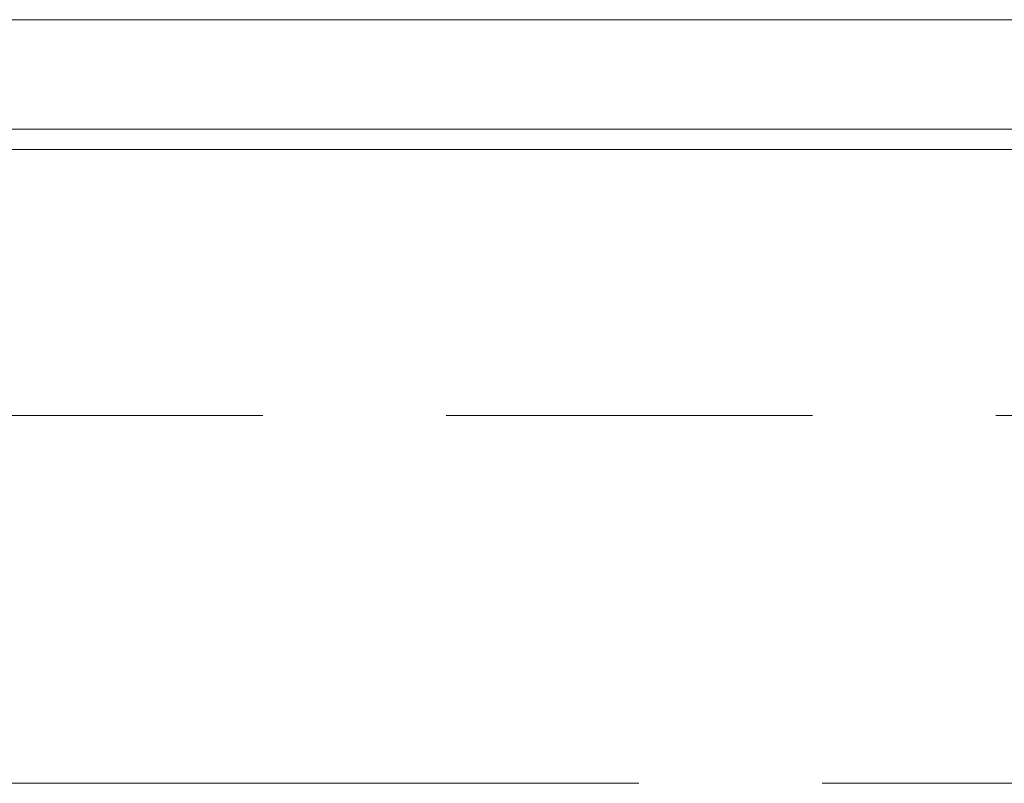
# Model space of a CAD drawing. Header units: inches. Extents: x 14 to 423, y 12 to 263.
# Tile 17 of 124: x 148.12 to 155.98, y 71.38 to 77.48. Entities that reach past the tile are written whole.
import ezdxf

# ---------------------------------------------------------------- set-up
doc = ezdxf.new("R2010")
doc.units = ezdxf.units.IN
doc.header["$LTSCALE"] = 26
doc.header["$MEASUREMENT"] = 0
doc.linetypes.add('CHAIN', pattern=[0.7087, 0.4724, -0.0591, 0.1181, -0.0591])
doc.layers.add('Centerline (ANSI)', color=7, linetype='Continuous', lineweight=5)
doc.layers.add('Visible (ANSI)', color=7, linetype='Continuous', lineweight=5)

msp = doc.modelspace()

# ---------------------------------------------------------------- linework, layer by layer
at = {"layer": 'Centerline (ANSI)', "linetype": 'CHAIN', "ltscale": 0.952448}
for p, q in [((167.6145, 74.3156), (113.927, 74.3156)), ((170.6145, 71.3781), (110.927, 71.3781))]:
    msp.add_line(p, q, dxfattribs=at)
at = {"layer": 'Visible (ANSI)'}
for p, q in [((140.718, 77.476), (170.0931, 77.476)), ((170.1133, 76.601), (140.718, 76.601)), ((118.7082, 76.4406), (162.8332, 76.4406))]:
    msp.add_line(p, q, dxfattribs=at)

doc.saveas('drawing.dxf')
